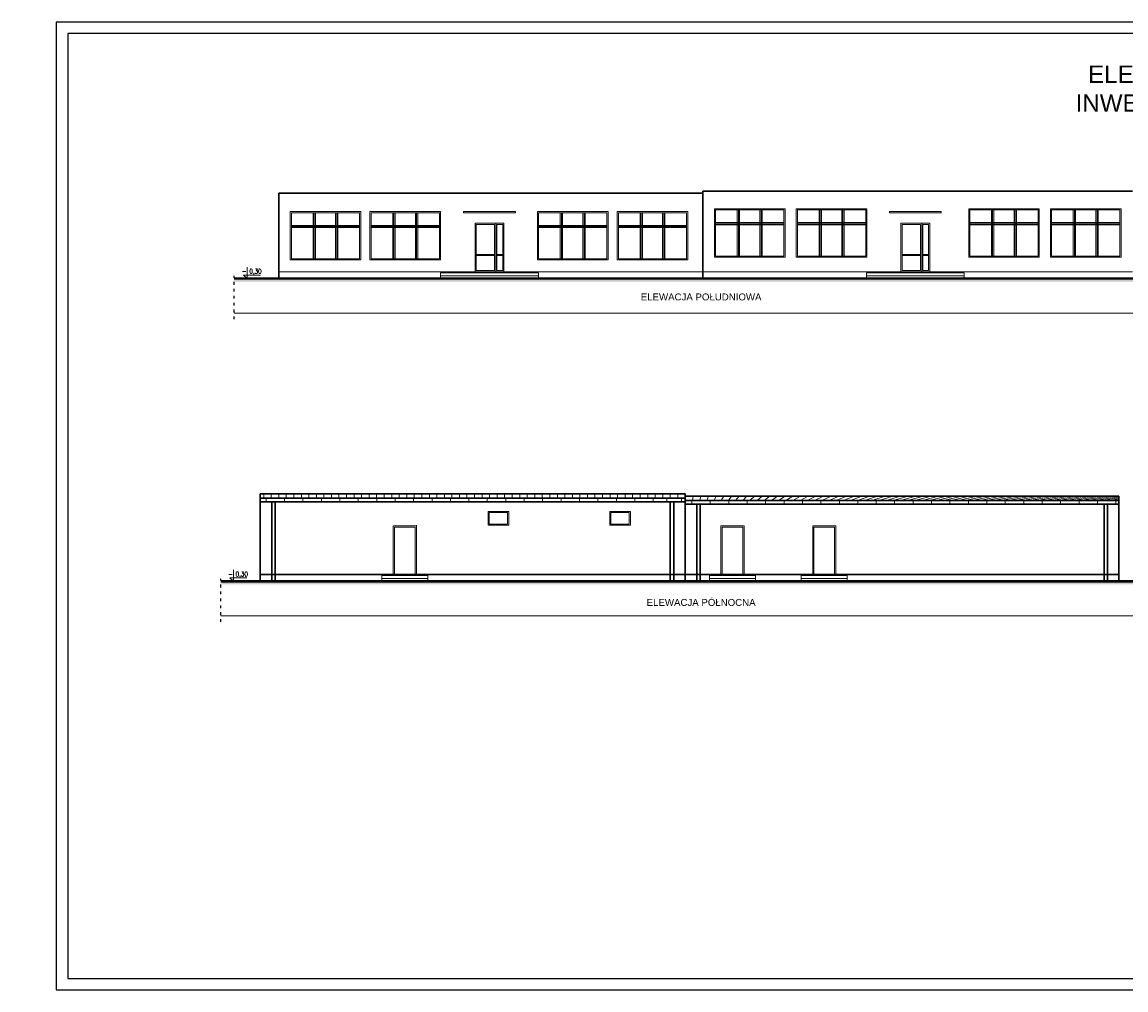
# Model space of a CAD drawing. Header units: millimetres. Extents: x 6814 to 76439, y 4251 to 11598.
# Tile 4 of 30: x 13633 to 18423, y 4251 to 8451. Entities that reach past the tile are written whole.
import ezdxf

# ---------------------------------------------------------------- set-up
doc = ezdxf.new("R2010")
doc.units = ezdxf.units.MM
doc.linetypes.add('ACAD_ISO03W100', pattern=[30, 12, -18])
doc.layers.add('&_opisy_100', color=51, linetype='Continuous', lineweight=20)
doc.layers.add('R-TAB', color=1, linetype='Continuous')
doc.styles.add('Romans', font='romans.shx', dxfattribs={"width": 0.75})
doc.styles.get("Standard").update_dxf_attribs({"font": 'arial.ttf'})
pattern_1 = [(90, (-1177824137.067695, -935732921.0828711), (-31.75, 1.944126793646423e-15), [])]

msp = doc.modelspace()

# ---------------------------------------------------------------- hatches: boundary and pattern name
at = {"lineweight": 0}
h = msp.add_hatch(dxfattribs=at)
h.set_pattern_fill('EARTH', color=256, scale=3)
h.set_pattern_definition([(0, (1930.05942535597, 1952.185358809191), (19.05, 19.05), [19.05, -19.05]), (0, (1930.05942535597, 1959.329108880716), (19.05, 19.05), [19.05, -19.05]), (0, (1930.05942535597, 1966.472858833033), (19.05, 19.05), [19.05, -19.05]), (90, (1932.440675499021, 1968.854108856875), (-19.05, 19.05), [19.05, -19.05]), (90, (1939.584425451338, 1968.854108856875), (-19.05, 19.05), [19.05, -19.05]), (90, (1946.728175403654, 1968.854108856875), (-19.05, 19.05), [19.05, -19.05])])
h.paths.add_polyline_path([(14553.47655844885, 7336.110110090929), (18632.22991824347, 7336.110110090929), (18632.22991824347, 7324.021713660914), (14553.47655844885, 7324.021713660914)])
at = {"lineweight": 20}
h = msp.add_hatch(dxfattribs=at)
h.set_pattern_fill('LINE', color=256, scale=10, angle=90)
h.set_pattern_definition(pattern_1)
h.paths.add_polyline_path([(16510.65411830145, 6404.334660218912), (14666.65411830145, 6404.334660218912), (14666.65411830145, 6384.334660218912), (16510.65411830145, 6384.334660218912)])
h = msp.add_hatch(dxfattribs=at)
h.set_pattern_fill('LINE', color=256, scale=10, angle=90)
h.set_pattern_definition(pattern_1)
h.paths.add_polyline_path([(18392.65411830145, 6394.334660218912), (16510.65411830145, 6394.334660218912), (16510.65411830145, 6384.334660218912), (16510.65411830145, 6374.334660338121), (18392.65411830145, 6374.334660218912)])
at = {"lineweight": 0}
h = msp.add_hatch(dxfattribs=at)
h.set_pattern_fill('EARTH', color=256, scale=3)
h.set_pattern_definition([(0, (1873.448385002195, 638.6261450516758), (19.05, 19.05), [19.05, -19.05]), (0, (1873.448385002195, 645.7698951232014), (19.05, 19.05), [19.05, -19.05]), (0, (1873.448385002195, 652.9136450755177), (19.05, 19.05), [19.05, -19.05]), (90, (1875.829635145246, 655.2948950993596), (-19.05, 19.05), [19.05, -19.05]), (90, (1882.973385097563, 655.2948950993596), (-19.05, 19.05), [19.05, -19.05]), (90, (1890.117135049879, 655.2948950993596), (-19.05, 19.05), [19.05, -19.05])])
h.paths.add_polyline_path([(14496.86551809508, 6022.550896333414), (18570.7877578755, 6022.550896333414), (18570.7877578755, 6010.462499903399), (14496.86551809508, 6010.462499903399)])

# ---------------------------------------------------------------- linework, layer by layer
at = {"layer": '&_opisy_100', "color": 0}
for points in [[(14609.14500022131, 7386.890790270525), (14609.14500022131, 7337.893873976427), (14593.08185577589, 7352.926971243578), (14667.95275855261, 7352.926971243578)], [(14549.68699145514, 6073.33157651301), (14549.68699145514, 6024.334660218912), (14533.62384700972, 6039.367757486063), (14608.49474978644, 6039.367757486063)]]:
    msp.add_lwpolyline(points, dxfattribs=at)
at = {"color": 1}
for p, q in [((19720.99132251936, 8451.023222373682), (13780.99132251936, 8451.023222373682)), ((13780.99132251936, 8451.023222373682), (13780.99132251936, 4251.023222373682))]:
    msp.add_line(p, q, dxfattribs=at)
for p, q in [((13830.99132251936, 8401.023222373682), (13830.99132251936, 4301.023222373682)), ((19670.99132251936, 8401.023222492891), (13830.99132251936, 8401.023222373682)), ((13830.99132251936, 4301.023222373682), (19670.99132251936, 4301.023222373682)), ((13780.99132251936, 4251.023222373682), (19720.99132251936, 4251.023222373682))]:
    msp.add_line(p, q)
at = {"lineweight": 30}
for p, q in [((16587.43977284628, 7337.893873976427), (16587.4397730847, 7717.893873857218)), ((16587.43977284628, 7717.893873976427), (18451.43977284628, 7717.893873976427)), ((14746.43977284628, 7337.893873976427), (14746.43977284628, 7707.893873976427)), ((14746.43977284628, 7707.893873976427), (16587.43977284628, 7707.893873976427)), ((14666.65411830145, 6024.334660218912), (14666.65411830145, 6404.334660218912)), ((14666.65411830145, 6404.334660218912), (16510.65411830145, 6404.334660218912)), ((14666.65411830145, 6024.334660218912), (14666.65411830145, 6384.334660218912)), ((14666.65411830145, 6384.334660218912), (16510.65411830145, 6384.334660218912)), ((16510.65411830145, 6384.334660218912), (16510.65411830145, 6404.334660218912)), ((16510.65411830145, 6394.334660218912), (18392.65411830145, 6394.334660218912)), ((16510.65411830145, 6024.334660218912), (16510.65411830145, 6384.334660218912)), ((16510.65411830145, 6374.334660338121), (18392.65411830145, 6374.334660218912)), ((18392.65411830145, 6374.334660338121), (18392.65411830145, 6394.334660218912)), ((18392.65411830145, 6024.334660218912), (18392.65411830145, 6374.334660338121)), ((14666.65411830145, 6369.334660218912), (16510.65411830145, 6369.334660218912)), ((14716.65411830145, 6369.334660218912), (14716.65411830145, 6024.334660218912)), ((14731.65411830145, 6369.334660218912), (14731.65411830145, 6024.334660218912)), ((16445.65411830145, 6369.334660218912), (16445.65411830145, 6024.334660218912)), ((16460.65411830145, 6369.334660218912), (16460.65411830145, 6024.334660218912)), ((16510.65411830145, 6359.334660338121), (18392.65411830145, 6359.334660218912)), ((16560.65411830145, 6359.334660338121), (16560.65411830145, 6024.334660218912)), ((16575.65411830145, 6359.334660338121), (16575.65411830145, 6024.334660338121)), ((18327.65411830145, 6359.334660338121), (18327.65411830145, 6024.334660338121)), ((18342.65411830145, 6359.334660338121), (18342.65411830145, 6024.334660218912)), ((14666.65411830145, 6054.334660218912), (18392.65411830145, 6054.334660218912))]:
    msp.add_line(p, q, dxfattribs=at)
at = {"lineweight": 20}
for p, q in [((14796.43977284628, 7418.893873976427), (14796.43977284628, 7628.893873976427)), ((14796.43977284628, 7628.893873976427), (15102.43977284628, 7628.893873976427)), ((14801.43977284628, 7423.893873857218), (14801.43977284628, 7623.893873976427)), ((14801.43977284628, 7623.893873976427), (15097.43977284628, 7623.893873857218)), ((14895.43977284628, 7623.893873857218), (14895.43977284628, 7423.893873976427)), ((14900.43977284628, 7623.893873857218), (14900.43977284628, 7423.893873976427)), ((14905.43977284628, 7623.893873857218), (14905.43977284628, 7423.893873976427)), ((14993.43977284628, 7623.893873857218), (14993.43977284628, 7423.893873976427)), ((14993.43977284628, 7623.893873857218), (14993.43977284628, 7423.893873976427)), ((14998.43977284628, 7623.893873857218), (14998.43977284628, 7423.893873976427)), ((15003.43977284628, 7623.893873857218), (15003.43977284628, 7423.893873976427)), ((15097.43977284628, 7623.893873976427), (15097.43977284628, 7423.893874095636)), ((15102.43977284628, 7628.893873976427), (15102.43977284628, 7418.893873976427)), ((15142.43977284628, 7628.893873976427), (15142.43977284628, 7418.893873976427)), ((15142.43977284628, 7418.893873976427), (15142.43977284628, 7628.893873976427)), ((15142.43977284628, 7628.893873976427), (15448.43977284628, 7628.893873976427)), ((15147.43977284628, 7423.893873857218), (15147.43977284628, 7623.893873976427)), ((15147.43977284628, 7623.893873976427), (15443.43977284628, 7623.893873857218)), ((15241.43977284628, 7623.893873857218), (15241.43977284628, 7423.893873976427)), ((15246.43977284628, 7623.893873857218), (15246.43977284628, 7423.893873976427)), ((15251.43977284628, 7623.893873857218), (15251.43977284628, 7423.893873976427)), ((15339.43977284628, 7623.893873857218), (15339.43977284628, 7423.893873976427)), ((15339.43977284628, 7623.893873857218), (15339.43977284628, 7423.893873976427)), ((15344.43977284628, 7623.893873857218), (15344.43977284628, 7423.893873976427)), ((15349.43977284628, 7623.893873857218), (15349.43977284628, 7423.893873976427)), ((15443.43977284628, 7623.893873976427), (15443.43977284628, 7423.893874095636)), ((15448.43977284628, 7628.893873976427), (15448.43977284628, 7418.893873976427)), ((15548.43977284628, 7628.893873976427), (15773.4397730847, 7628.893873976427)), ((15548.43977284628, 7623.893873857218), (15548.43977284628, 7628.893873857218)), ((15548.43977284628, 7623.893873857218), (15773.4397730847, 7623.893873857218)), ((15773.43977284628, 7623.893873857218), (15773.43977284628, 7628.893873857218)), ((15869.43977284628, 7418.893873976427), (15869.43977284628, 7628.893873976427)), ((15869.43977284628, 7628.893873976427), (16175.43977284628, 7628.893873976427)), ((15874.43977284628, 7423.893873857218), (15874.43977284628, 7623.893873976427)), ((15874.43977284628, 7623.893873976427), (16170.43977284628, 7623.893873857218)), ((15968.43977284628, 7623.893873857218), (15968.43977284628, 7423.893873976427)), ((15973.43977284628, 7623.893873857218), (15973.43977284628, 7423.893873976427)), ((15978.43977284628, 7623.893873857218), (15978.43977284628, 7423.893873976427)), ((16066.43977284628, 7623.893873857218), (16066.43977284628, 7423.893873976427)), ((16066.43977284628, 7623.893873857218), (16066.43977284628, 7423.893873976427)), ((16071.43977284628, 7623.893873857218), (16071.43977284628, 7423.893873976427)), ((16076.43977284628, 7623.893873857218), (16076.43977284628, 7423.893873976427)), ((16170.43977284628, 7623.893873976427), (16170.43977284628, 7423.893874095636)), ((16175.43977284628, 7628.893873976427), (16175.43977284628, 7418.893873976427)), ((16215.43977284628, 7628.893873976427), (16215.43977284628, 7418.893873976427)), ((16215.43977284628, 7418.893873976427), (16215.43977284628, 7628.893873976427)), ((16215.43977284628, 7628.893873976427), (16521.43977284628, 7628.893873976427)), ((16220.43977284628, 7423.893873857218), (16220.43977284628, 7623.893873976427)), ((16220.43977284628, 7623.893873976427), (16516.43977284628, 7623.893873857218)), ((16314.43977284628, 7623.893873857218), (16314.43977284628, 7423.893873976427)), ((16319.43977284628, 7623.893873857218), (16319.43977284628, 7423.893873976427)), ((16324.43977284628, 7623.893873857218), (16324.43977284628, 7423.893873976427)), ((16412.43977284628, 7623.893873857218), (16412.43977284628, 7423.893873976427)), ((16412.43977284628, 7623.893873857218), (16412.43977284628, 7423.893873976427)), ((16417.43977284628, 7623.893873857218), (16417.43977284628, 7423.893873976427)), ((16422.43977284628, 7623.893873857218), (16422.43977284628, 7423.893873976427)), ((16516.43977284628, 7623.893873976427), (16516.43977284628, 7423.893874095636)), ((16521.43977284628, 7628.893873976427), (16521.43977284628, 7418.893873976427)), ((16637.43977284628, 7430.893873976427), (16637.43977284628, 7640.893873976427)), ((16637.43977284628, 7430.893873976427), (16637.43977284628, 7640.893873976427)), ((16637.43977284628, 7640.893873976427), (16943.43977284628, 7640.893873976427)), ((16642.43977284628, 7435.893873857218), (16642.43977284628, 7635.893873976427)), ((16642.43977284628, 7635.893873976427), (16938.43977284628, 7635.893873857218)), ((16736.43977284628, 7635.893873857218), (16736.43977284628, 7435.893873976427)), ((16741.43977284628, 7635.893873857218), (16741.43977284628, 7435.893873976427)), ((16746.43977284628, 7635.893873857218), (16746.43977284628, 7435.893873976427)), ((16834.43977284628, 7635.893873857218), (16834.43977284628, 7435.893873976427)), ((16834.43977284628, 7635.893873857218), (16834.43977284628, 7435.893873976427)), ((16839.43977284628, 7635.893873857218), (16839.43977284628, 7435.893873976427)), ((16844.43977284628, 7635.893873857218), (16844.43977284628, 7435.893873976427)), ((16938.43977284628, 7635.893873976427), (16938.43977284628, 7435.893874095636)), ((16943.43977284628, 7640.893873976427), (16943.43977284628, 7430.893873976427)), ((16992.43977284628, 7640.893873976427), (16992.43977284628, 7430.893873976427)), ((16992.43977284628, 7430.893873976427), (16992.43977284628, 7640.893873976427)), ((16992.43977284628, 7430.893873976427), (16992.43977284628, 7640.893873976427)), ((16992.43977284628, 7640.893873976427), (17298.43977284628, 7640.893873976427)), ((16997.43977284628, 7435.893873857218), (16997.43977284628, 7635.893873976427)), ((16997.43977284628, 7635.893873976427), (17293.43977284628, 7635.893873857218)), ((17091.43977284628, 7635.893873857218), (17091.43977284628, 7435.893873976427)), ((17096.43977284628, 7635.893873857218), (17096.43977284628, 7435.893873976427)), ((17101.43977284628, 7635.893873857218), (17101.43977284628, 7435.893873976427)), ((17189.43977284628, 7635.893873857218), (17189.43977284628, 7435.893873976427)), ((17189.43977284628, 7635.893873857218), (17189.43977284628, 7435.893873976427)), ((17194.43977284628, 7635.893873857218), (17194.43977284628, 7435.893873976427)), ((17199.43977284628, 7635.893873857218), (17199.43977284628, 7435.893873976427)), ((17293.43977284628, 7635.893873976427), (17293.43977284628, 7435.893874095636)), ((17298.43977284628, 7640.893873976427), (17298.43977284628, 7430.893873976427)), ((17396.43977284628, 7628.89387349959), (17621.4397730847, 7628.89387349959)), ((17396.43977284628, 7623.893873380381), (17396.43977284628, 7628.893873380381)), ((17396.43977284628, 7623.893873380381), (17621.4397730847, 7623.893873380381)), ((17621.43977284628, 7623.893873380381), (17621.43977284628, 7628.893873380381)), ((17740.43977284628, 7430.893874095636), (17740.43977284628, 7640.893874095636)), ((17740.43977284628, 7430.893874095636), (17740.43977284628, 7640.893874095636)), ((17740.43977284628, 7640.893874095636), (18046.43977284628, 7640.893874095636)), ((17745.43977284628, 7435.893873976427), (17745.43977284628, 7635.893874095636)), ((17745.43977284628, 7635.893874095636), (18041.43977284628, 7635.893873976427)), ((17839.43977284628, 7635.893873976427), (17839.43977284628, 7435.893874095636)), ((17844.43977284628, 7635.893873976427), (17844.43977284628, 7435.893874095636)), ((17849.43977284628, 7635.893873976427), (17849.43977284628, 7435.893874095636)), ((17937.43977284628, 7635.893873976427), (17937.43977284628, 7435.893874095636)), ((17937.43977284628, 7635.893873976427), (17937.43977284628, 7435.893874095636)), ((17942.43977284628, 7635.893873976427), (17942.43977284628, 7435.893874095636)), ((17947.43977284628, 7635.893873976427), (17947.43977284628, 7435.893874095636)), ((18041.43977284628, 7635.893874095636), (18041.43977284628, 7435.893874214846)), ((18046.43977284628, 7640.893874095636), (18046.43977284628, 7430.893874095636)), ((18095.43977284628, 7640.893874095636), (18095.43977284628, 7430.893874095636)), ((18095.43977284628, 7430.893874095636), (18095.43977284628, 7640.893874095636)), ((18095.43977284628, 7430.893874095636), (18095.43977284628, 7640.893874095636)), ((18095.43977284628, 7640.893874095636), (18401.43977284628, 7640.893874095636)), ((18100.43977284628, 7435.893873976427), (18100.43977284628, 7635.893874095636)), ((18100.43977284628, 7635.893874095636), (18396.43977284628, 7635.893873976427)), ((18194.43977284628, 7635.893873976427), (18194.43977284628, 7435.893874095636)), ((18199.43977284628, 7635.893873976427), (18199.43977284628, 7435.893874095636)), ((18204.43977284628, 7635.893873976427), (18204.43977284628, 7435.893874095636)), ((18292.43977284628, 7635.893873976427), (18292.43977284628, 7435.893874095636)), ((18292.43977284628, 7635.893873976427), (18292.43977284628, 7435.893874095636)), ((18297.43977284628, 7635.893873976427), (18297.43977284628, 7435.893874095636)), ((18302.43977284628, 7635.893873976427), (18302.43977284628, 7435.893874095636)), ((18396.43977284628, 7635.893874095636), (18396.43977284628, 7435.893874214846)), ((18401.43977284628, 7640.893874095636), (18401.43977284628, 7430.893874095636)), ((14801.43977284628, 7568.893873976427), (15097.43977284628, 7568.893873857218)), ((15147.43977284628, 7568.893873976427), (15443.43977284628, 7568.893873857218)), ((15598.43977284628, 7367.893873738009), (15598.43977284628, 7577.893873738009)), ((15598.43977284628, 7577.893873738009), (15723.43977284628, 7577.893873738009)), ((15603.43977284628, 7372.893873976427), (15603.4397730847, 7572.893873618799)), ((15603.4397730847, 7572.893873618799), (15683.43977284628, 7572.893873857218)), ((15683.43977284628, 7372.893873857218), (15683.43977284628, 7572.893873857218)), ((15688.43977284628, 7367.893873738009), (15688.43977284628, 7577.893873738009)), ((15693.43977284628, 7572.893873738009), (15718.43977284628, 7572.893873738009)), ((15693.43977284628, 7372.893873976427), (15693.43977284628, 7572.893873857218)), ((15718.43977284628, 7572.893873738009), (15718.43977284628, 7372.893873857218)), ((15723.43977284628, 7577.893873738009), (15723.43977284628, 7367.893873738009)), ((15874.43977284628, 7568.893873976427), (16170.43977284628, 7568.893873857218)), ((16220.43977284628, 7568.893873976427), (16516.43977284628, 7568.893873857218)), ((16642.43977284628, 7580.893873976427), (16938.43977284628, 7580.893873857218)), ((16642.43977284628, 7575.893873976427), (16938.43977284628, 7575.893873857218)), ((16642.43977284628, 7570.893873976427), (16938.43977284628, 7570.893873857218)), ((16997.43977284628, 7580.893873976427), (17293.43977284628, 7580.893873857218)), ((16997.43977284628, 7575.893873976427), (17293.43977284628, 7575.893873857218)), ((16997.43977284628, 7570.893873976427), (17293.43977284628, 7570.893873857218)), ((17446.43977284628, 7367.893873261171), (17446.43977284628, 7577.893873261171)), ((17446.43977284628, 7577.893873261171), (17571.43977284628, 7577.893873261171)), ((17451.43977284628, 7372.89387349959), (17451.4397730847, 7572.893873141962)), ((17451.4397730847, 7572.893873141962), (17531.43977284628, 7572.893873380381)), ((17531.43977284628, 7372.893873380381), (17531.43977284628, 7572.893873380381)), ((17536.43977284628, 7367.893873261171), (17536.43977284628, 7577.893873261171)), ((17541.43977284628, 7572.893873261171), (17566.43977284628, 7572.893873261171)), ((17541.43977284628, 7372.89387349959), (17541.43977284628, 7572.893873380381)), ((17566.43977284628, 7572.893873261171), (17566.43977284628, 7372.893873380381)), ((17571.43977284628, 7577.893873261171), (17571.43977284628, 7367.893873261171)), ((17745.43977284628, 7580.893874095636), (18041.43977284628, 7580.893873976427)), ((17745.43977284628, 7575.893874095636), (18041.43977284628, 7575.893873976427)), ((17745.43977284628, 7570.893874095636), (18041.43977284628, 7570.893873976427)), ((18100.43977284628, 7580.893874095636), (18396.43977284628, 7580.893873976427)), ((18100.43977284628, 7575.893874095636), (18396.43977284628, 7575.893873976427)), ((18100.43977284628, 7570.893874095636), (18396.43977284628, 7570.893873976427)), ((14801.43977284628, 7563.893873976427), (15097.43977284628, 7563.893873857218)), ((14801.43977284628, 7558.893873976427), (15097.43977284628, 7558.893873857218)), ((15147.43977284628, 7563.893873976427), (15443.43977284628, 7563.893873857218)), ((15147.43977284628, 7558.893873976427), (15443.43977284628, 7558.893873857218)), ((15874.43977284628, 7563.893873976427), (16170.43977284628, 7563.893873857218)), ((15874.43977284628, 7558.893873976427), (16170.43977284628, 7558.893873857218)), ((16220.43977284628, 7563.893873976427), (16516.43977284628, 7563.893873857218)), ((16220.43977284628, 7558.893873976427), (16516.43977284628, 7558.893873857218)), ((15603.4397730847, 7442.893873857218), (15683.43977284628, 7442.893873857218)), ((15603.4397730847, 7437.893873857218), (15683.43977284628, 7437.893873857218)), ((15693.43977284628, 7442.893873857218), (15718.43977284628, 7442.893873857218)), ((15693.43977284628, 7437.893873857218), (15718.43977284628, 7437.893873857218)), ((16587.43977284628, 7337.893873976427), (16587.43977284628, 7430.893873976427)), ((16637.43977284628, 7430.893873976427), (16943.43977284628, 7430.893873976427)), ((16642.43977284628, 7435.893873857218), (16938.43977284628, 7435.893874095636)), ((16992.43977284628, 7430.893873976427), (17298.43977284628, 7430.893873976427)), ((16997.43977284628, 7435.893873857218), (17293.43977284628, 7435.893874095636)), ((17446.43977284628, 7430.893873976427), (17446.43977284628, 7367.89387349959)), ((17451.4397730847, 7442.893873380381), (17531.43977284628, 7442.893873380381)), ((17451.4397730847, 7437.893873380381), (17531.43977284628, 7437.893873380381)), ((17541.43977284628, 7442.893873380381), (17566.43977284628, 7442.893873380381)), ((17541.43977284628, 7437.893873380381), (17566.43977284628, 7437.893873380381)), ((17740.43977284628, 7430.893874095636), (18046.43977284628, 7430.893874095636)), ((17745.43977284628, 7435.893873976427), (18041.43977284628, 7435.893874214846)), ((18095.43977284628, 7430.893874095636), (18401.43977284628, 7430.893874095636)), ((18100.43977284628, 7435.893873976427), (18396.43977284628, 7435.893874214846)), ((14796.43977284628, 7418.893873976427), (15102.43977284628, 7418.893873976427)), ((14801.43977284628, 7423.893873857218), (15097.43977284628, 7423.893874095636)), ((15142.43977284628, 7418.893873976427), (15448.43977284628, 7418.893873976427)), ((15147.43977284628, 7423.893873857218), (15443.43977284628, 7423.893874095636)), ((15869.43977284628, 7418.893873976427), (16175.43977284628, 7418.893873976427)), ((15874.43977284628, 7423.893873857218), (16170.43977284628, 7423.893874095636)), ((16215.43977284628, 7418.893873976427), (16521.43977284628, 7418.893873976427)), ((16220.43977284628, 7423.893873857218), (16516.43977284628, 7423.893874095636)), ((18451.43977284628, 7367.893873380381), (14746.43977284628, 7367.893873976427)), ((15873.43977284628, 7362.893873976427), (15448.43977284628, 7362.893873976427)), ((15448.43977284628, 7362.893873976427), (15448.43977284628, 7337.893873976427)), ((15873.43977284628, 7350.393873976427), (15448.43977284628, 7350.393873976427)), ((15723.43977284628, 7367.893873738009), (15598.43977284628, 7367.893873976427)), ((15683.43977284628, 7372.893873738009), (15603.43977284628, 7372.893873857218)), ((15718.43977284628, 7372.893873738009), (15693.43977284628, 7372.893873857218)), ((15873.43977284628, 7362.893873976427), (15873.43977284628, 7337.893873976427)), ((17721.43977284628, 7362.89387349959), (17296.43977284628, 7362.89387349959)), ((17296.43977284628, 7362.89387349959), (17296.43977284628, 7337.89387349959)), ((17721.43977284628, 7350.39387349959), (17296.43977284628, 7350.39387349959)), ((17571.43977284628, 7367.893873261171), (17446.43977284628, 7367.89387349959)), ((17531.43977284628, 7372.893873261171), (17451.43977284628, 7372.893873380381)), ((17566.43977284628, 7372.893873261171), (17541.43977284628, 7372.893873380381)), ((17721.43977284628, 7362.89387349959), (17721.43977284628, 7337.89387349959)), ((14666.65411830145, 6404.334660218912), (14716.65411830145, 6404.334660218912)), ((14691.65411830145, 6369.334660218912), (14691.65411830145, 6384.334660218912)), ((14771.65411830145, 6369.334660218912), (14771.65411830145, 6384.334660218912)), ((14851.65411830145, 6369.334660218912), (14851.65411830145, 6384.334660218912)), ((14931.65411830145, 6369.334660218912), (14931.65411830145, 6384.334660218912)), ((15011.65411830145, 6369.334660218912), (15011.65411830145, 6384.334660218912)), ((15091.65411830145, 6369.334660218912), (15091.65411830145, 6384.334660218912)), ((15171.65411830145, 6369.334660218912), (15171.65411830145, 6384.334660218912)), ((15251.65411830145, 6369.334660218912), (15251.65411830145, 6384.334660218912)), ((15331.65411830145, 6369.334660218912), (15331.65411830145, 6384.334660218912)), ((15411.65411830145, 6369.334660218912), (15411.65411830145, 6384.334660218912)), ((15491.65411830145, 6369.334660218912), (15491.65411830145, 6384.334660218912)), ((15571.65411830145, 6369.334660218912), (15571.65411830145, 6384.334660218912)), ((15651.65411830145, 6369.334660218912), (15651.65411830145, 6384.334660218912)), ((15731.65411830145, 6369.334660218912), (15731.65411830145, 6384.334660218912)), ((15811.65411830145, 6369.334660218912), (15811.65411830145, 6384.334660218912)), ((15891.65411830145, 6369.334660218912), (15891.65411830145, 6384.334660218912)), ((15971.65411830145, 6369.334660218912), (15971.65411830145, 6384.334660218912)), ((16051.65411830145, 6369.334660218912), (16051.65411830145, 6384.334660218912)), ((16131.65411830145, 6369.334660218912), (16131.65411830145, 6384.334660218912)), ((16211.65411830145, 6369.334660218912), (16211.65411830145, 6384.334660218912)), ((16291.65411830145, 6369.334660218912), (16291.65411830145, 6384.334660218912)), ((16371.65411830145, 6369.334660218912), (16371.65411830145, 6384.334660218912)), ((16430.03133845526, 6369.334660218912), (16430.03133845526, 6384.334660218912)), ((16493.80738449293, 6369.334660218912), (16493.80738449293, 6384.334660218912)), ((16510.65411830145, 6404.334660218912), (16510.65411830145, 6394.334660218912)), ((16539.20561838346, 6359.334660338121), (16539.20561838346, 6374.334660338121)), ((16619.20561838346, 6359.334660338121), (16619.20561838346, 6374.334660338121)), ((16699.20561838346, 6359.334660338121), (16699.20561838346, 6374.334660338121)), ((16779.20561838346, 6359.334660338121), (16779.20561838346, 6374.334660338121)), ((16859.20561838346, 6359.334660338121), (16859.20561838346, 6374.334660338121)), ((16939.20561838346, 6359.334660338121), (16939.20561838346, 6374.334660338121)), ((17019.20561838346, 6359.334660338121), (17019.20561838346, 6374.334660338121)), ((17099.20561838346, 6359.334660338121), (17099.20561838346, 6374.334660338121)), ((17179.20561838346, 6359.334660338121), (17179.20561838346, 6374.334660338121)), ((17259.20561838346, 6359.334660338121), (17259.20561838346, 6374.334660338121)), ((17339.20561838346, 6359.334660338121), (17339.20561838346, 6374.334660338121)), ((17419.20561838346, 6359.334660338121), (17419.20561838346, 6374.334660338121)), ((17499.20561838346, 6359.334660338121), (17499.20561838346, 6374.334660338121)), ((17579.20561838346, 6359.334660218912), (17579.20561838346, 6374.334660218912)), ((17659.20561838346, 6359.334660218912), (17659.20561838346, 6374.334660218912)), ((17739.20561838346, 6359.334660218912), (17739.20561838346, 6374.334660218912)), ((17819.20561838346, 6359.334660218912), (17819.20561838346, 6374.334660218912)), ((17899.20561838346, 6359.334660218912), (17899.20561838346, 6374.334660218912)), ((17979.20561838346, 6359.334660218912), (17979.20561838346, 6374.334660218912)), ((18059.20561838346, 6359.334660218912), (18059.20561838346, 6374.334660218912)), ((18139.20561838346, 6359.334660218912), (18139.20561838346, 6374.334660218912)), ((18219.20561838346, 6359.334660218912), (18219.20561838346, 6374.334660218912)), ((18299.20561838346, 6359.334660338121), (18299.20561838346, 6374.334660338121)), ((18379.20561838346, 6359.334660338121), (18379.20561838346, 6374.334660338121)), ((15744.65411830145, 6327.334660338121), (15654.65411830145, 6327.334660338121)), ((15654.65411830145, 6327.334660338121), (15654.65411830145, 6267.334660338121)), ((15744.65411830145, 6327.334660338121), (15744.65411830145, 6267.334660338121)), ((15744.65411830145, 6267.334660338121), (15744.65411830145, 6327.334660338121)), ((16272.65411830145, 6327.334660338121), (16182.65411830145, 6327.334660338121)), ((16182.65411830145, 6327.334660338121), (16182.65411830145, 6267.334660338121)), ((16272.65411830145, 6267.334660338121), (16272.65411830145, 6327.334660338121)), ((15659.65411830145, 6322.334660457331), (15659.65411830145, 6272.334660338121)), ((15739.65411830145, 6322.334660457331), (15659.65411830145, 6322.334660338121)), ((15739.65411806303, 6272.334660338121), (15739.65411830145, 6322.334660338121)), ((16187.65411830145, 6322.334660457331), (16187.65411830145, 6272.334660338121)), ((16267.65411830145, 6322.334660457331), (16187.65411830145, 6322.334660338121)), ((16267.65411806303, 6272.334660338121), (16267.65411830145, 6322.334660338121)), ((15243.65411830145, 6054.334660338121), (15243.65411830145, 6264.334660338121)), ((15243.65411830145, 6264.334660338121), (15343.65411830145, 6264.334660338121)), ((15248.65411830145, 6054.334660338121), (15248.65411830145, 6259.334660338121)), ((15248.65411830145, 6259.334660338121), (15338.65411830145, 6259.334660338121)), ((15338.65411830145, 6259.334660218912), (15338.65411830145, 6054.334660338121)), ((15343.65411830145, 6267.334660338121), (15343.65411830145, 6054.334660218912)), ((15343.65411830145, 6264.334660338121), (15343.65411830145, 6054.334660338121)), ((15654.65411830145, 6267.334660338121), (15744.65411830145, 6267.334660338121)), ((15659.65411830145, 6272.334660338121), (15739.65411830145, 6272.334660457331)), ((16182.65411830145, 6267.334660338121), (16272.65411830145, 6267.334660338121)), ((16187.65411830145, 6272.334660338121), (16267.65411830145, 6272.334660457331)), ((16665.65411830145, 6054.334660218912), (16665.65411830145, 6264.334660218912)), ((16665.65411830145, 6264.334660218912), (16765.65411830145, 6264.334660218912)), ((16670.65411830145, 6054.334660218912), (16670.65411830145, 6259.334660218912)), ((16670.65411830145, 6259.334660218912), (16760.65411830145, 6259.334660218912)), ((16760.65411830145, 6259.334660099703), (16760.65411830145, 6054.334660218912)), ((16765.65411830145, 6264.334660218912), (16765.65411830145, 6054.334660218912)), ((17063.65411830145, 6264.334660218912), (17063.65411830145, 6054.334660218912)), ((17063.65411830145, 6054.334660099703), (17063.65411830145, 6264.334660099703)), ((17063.65411830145, 6264.334660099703), (17163.65411830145, 6264.334660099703)), ((17063.65411830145, 6054.334660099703), (17063.65411830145, 6264.334660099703)), ((17063.65411830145, 6264.334660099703), (17163.65411830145, 6264.334660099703)), ((17068.65411830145, 6054.334660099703), (17068.65411830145, 6259.334660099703)), ((17068.65411830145, 6259.334660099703), (17158.65411830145, 6259.334660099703)), ((17158.65411830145, 6259.334659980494), (17158.65411830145, 6054.334660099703)), ((17163.65411830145, 6264.334660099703), (17163.65411830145, 6054.334660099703)), ((17163.65411830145, 6264.334660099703), (17163.65411830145, 6054.334660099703)), ((15343.65411830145, 6049.334660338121), (15193.65411830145, 6049.334660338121)), ((15193.65411830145, 6049.334660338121), (15193.65411830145, 6024.334660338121)), ((15193.65411830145, 6036.834660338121), (15393.65411830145, 6036.834660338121)), ((15343.65411830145, 6049.334660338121), (15393.65411830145, 6049.334660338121)), ((15393.65411830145, 6049.334660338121), (15393.65411830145, 6024.334660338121)), ((16765.65411830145, 6049.334660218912), (16615.65411830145, 6049.334660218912)), ((16615.65411830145, 6049.334660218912), (16615.65411830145, 6024.334660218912)), ((16615.65411830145, 6036.834660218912), (16815.65411830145, 6036.834660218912)), ((16765.65411830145, 6049.334660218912), (16815.65411830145, 6049.334660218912)), ((16815.65411830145, 6049.334660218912), (16815.65411830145, 6024.334660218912)), ((17163.65411830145, 6049.334660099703), (17013.65411830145, 6049.334660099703)), ((17013.65411830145, 6049.334660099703), (17013.65411830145, 6024.334660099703)), ((17013.65411830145, 6036.834660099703), (17213.65411830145, 6036.834660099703)), ((17163.65411830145, 6049.334660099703), (17213.65411830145, 6049.334660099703)), ((17213.65411830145, 6049.334660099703), (17213.65411830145, 6024.334660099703))]:
    msp.add_line(p, q, dxfattribs=at)
at = {"linetype": 'ACAD_ISO03W100'}
for p, q in [((14552.49613762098, 7161.290367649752), (14552.49613762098, 7349.175376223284)), ((14495.88509726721, 5847.731153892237), (14495.88509726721, 6035.616162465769))]:
    msp.add_line(p, q, dxfattribs=at)
at = {"lineweight": 40}
for p, q in [((14552.49613762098, 7337.893873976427), (16587.43977284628, 7337.893873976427)), ((16587.43977284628, 7337.893873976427), (18633.83338308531, 7337.893873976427))]:
    msp.add_line(p, q, dxfattribs=at)
at = {"lineweight": 0}
for p, q in [((14552.49613762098, 7187.893873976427), (18633.83338308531, 7187.893873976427)), ((14495.88509726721, 5874.334660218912), (18570.7877578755, 5874.334660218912))]:
    msp.add_line(p, q, dxfattribs=at)
at = {"lineweight": 50}
msp.add_line((14495.88509726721, 6024.334660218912), (18570.7877578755, 6024.334660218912), dxfattribs=at)

# ---------------------------------------------------------------- texts
at = {"layer": '&_opisy_100', "color": 0, "char_height": 20.25, "width": 420.6382812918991, "attachment_point": 1, "rotation": 359.99999780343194, "style": 'Romans'}
for insert in [(14586.95828366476, 7379.585532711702), (14527.50027489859, 6066.026318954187)]:
    msp.add_mtext('- 0,30', dxfattribs=dict(at, insert=insert))
at = {"layer": 'R-TAB', "color": 0, "ltscale": 24, "attachment_point": 1}
for s, insert, char_height, width in [('\\pi611.54556;ELEWACJE 1:100\\P\\pi557.49542;INWENTARYZACJA', (10680.18149495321, 8262.289792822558), 75, 2065.84350681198), ('\\pi611.54556;ELEWACJE 1:100\\P\\pi557.49542;INWENTARYZACJA', (17646.97398257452, 8262.289792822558), 75, 2065.84350681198), ('\\pi772.57046;ELEWACJA POŁUDNIOWA', (15544.92325592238, 7273.176980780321), 30, 2065.84350681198), ('\\pi792.36923;ELEWACJA ZACHODNIA', (8556.11958980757, 7024.127230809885), 30, 2065.84350681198), ('\\pi798.17073;ELEWACJA PÓŁNOCNA', (15544.92325592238, 5947.494516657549), 30, 2065.84350681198), ('\\pi785.39106;ELEWACJA WSCHODNIA', (8399.794037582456, 5538.643684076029), 30, 2065.84350681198), ('\\pi313.20089;AUTORZY DOKUMENTACJI:', (11511.45562315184, 4626.26686339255), 27, 1121.849940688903)]:
    msp.add_mtext(s, dxfattribs=dict(at, insert=insert, char_height=char_height, width=width))

doc.saveas('drawing.dxf')
